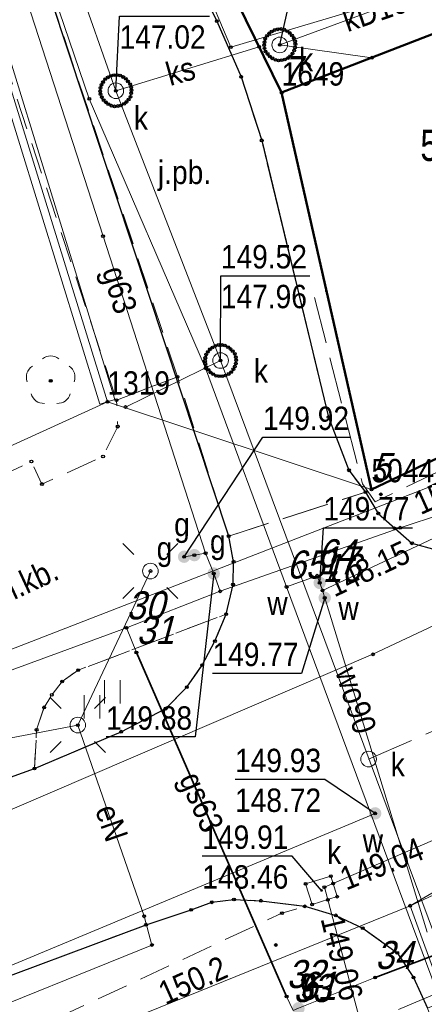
# Model space of a CAD drawing. Header units: metres. Extents: x 5551907 to 5556416, y 5709283 to 5712755.
# Tile 43 of 100: x 5554545 to 5554558, y 5710556 to 5710587. Entities that reach past the tile are written whole.
import ezdxf
from ezdxf.enums import TextEntityAlignment as Align

# ---------------------------------------------------------------- set-up
doc = ezdxf.new("R2010")
doc.units = ezdxf.units.M
for name, pattern in [('1.0_0.5', [1.5, 1, -0.5]), ('1.5_0.5', [2, 1.5, -0.5]), ('219-500', [0])]:
    doc.linetypes.add(name, pattern=pattern)
doc.layers.get('0').update_dxf_attribs({"color": 2, "lineweight": 5})
doc.styles.get("Standard").update_dxf_attribs({"font": 'Working1250', "width": 0.75})
doc.linetypes.add('otdn_500', pattern='A,5,0,[21,ksztalty.shx,S=0.5,R=0,X=0,Y=0]', length=5)

# ---------------------------------------------------------------- blocks, each defined once
blk = doc.blocks.new('PUNKTBUD')
at = {"color": 0}
blk.add_circle((0, 0), 0.045, dxfattribs=at)
blk = doc.blocks.new('203')
at = {"linetype": 'Continuous', "lineweight": 0}
h = blk.add_hatch(color=0, dxfattribs=at)
edge = h.paths.add_edge_path()
edge.add_arc((0, 0), 0.045, 0, 360)
blk = doc.blocks.new('US25')
at = {"linetype": 'Continuous', "lineweight": 0}
h = blk.add_hatch(color=0, dxfattribs=at)
edge = h.paths.add_edge_path()
edge.add_arc((0, 0), 0.2, 0, 360)
blk = doc.blocks.new('PW01')
at = {"linetype": 'Continuous', "lineweight": 13}
h = blk.add_hatch(color=0, dxfattribs=at)
edge = h.paths.add_edge_path()
edge.add_arc((0, 0), 0.045, 0, 360)
blk = doc.blocks.new('US22')
at = {"color": 0, "linetype": 'Continuous', "lineweight": 13}
blk.add_circle((0, 0), 0.25, dxfattribs=at)
blk = doc.blocks.new('TU04')
at = {"color": 0, "linetype": 'Continuous', "lineweight": 13}
for p, q in [((0, 0), (0, 0.75)), ((0.5, 0), (0.5, 0.75))]:
    blk.add_line(p, q, dxfattribs=at)
blk = doc.blocks.new('OP021')
at = {"linetype": 'Continuous', "lineweight": 13}
h = blk.add_hatch(color=0, dxfattribs=at)
edge = h.paths.add_edge_path()
edge.add_arc((0, 0), 0.05, 0, 360)
at = {"color": 0, "linetype": 'Continuous', "lineweight": 13}
for centre, start, end in [((0, 0.4), 49.272, 130.728), ((-0.38, 0.124), 121.308, 202.548), ((0.38, 0.124), 337.452, 58.692), ((-0.235, -0.324), 193.221, 274.871), ((0.235, -0.324), 265.129, 346.779)]:
    blk.add_arc(centre, 0.4, start, end, dxfattribs=at)
blk = doc.blocks.new('SM01')
at = {"color": 0, "linetype": 'Continuous', "lineweight": 13}
for p, q in [((-0.53, 0.531), (-0.883, 0.884)), ((0.531, 0.531), (0.884, 0.884)), ((-0.53, -0.53), (-0.883, -0.883)), ((0.531, -0.53), (0.884, -0.883))]:
    blk.add_line(p, q, dxfattribs=at)
blk.add_circle((0, 0), 0.25, dxfattribs=at)
blk = doc.blocks.new('PIKIETAW1891')
at = {"color": 0}
blk.add_circle((0, 0), 0.045, dxfattribs=at)
blk = doc.blocks.new('US15')
at = {"color": 0, "linetype": 'Continuous', "lineweight": 13}
blk.add_circle((0, 0), 0.25, dxfattribs=at)

msp = doc.modelspace()

# ---------------------------------------------------------------- linework, layer by layer
at = {"layer": '218-kontur użytku gruntowego', "color": 3, "linetype": 'CONTINUOUS', "lineweight": 18, "flags": 128}
for points in [[(5554549.6, 5710591.99), (5554553.04, 5710584.99)], [(5554553.04, 5710584.99), (5554549.6, 5710591.99)], [(5554547.45, 5710575.08), (5554542.87, 5710589.9)], [(5554542.87, 5710589.9), (5554547.45, 5710575.08)], [(5554553.04, 5710584.99), (5554555.92, 5710572.27)], [(5554555.92, 5710572.27), (5554553.04, 5710584.99)], [(5554555.92, 5710572.27), (5554566.39, 5710577.24)], [(5554566.39, 5710577.24), (5554555.92, 5710572.27)], [(5554520.36, 5710562.73), (5554547.45, 5710575.08)], [(5554547.45, 5710575.08), (5554520.36, 5710562.73)]]:
    msp.add_lwpolyline(points, dxfattribs=at)
at = {"layer": '219-działka ewidencyjna', "color": 7, "linetype": '219-500', "lineweight": 18, "flags": 128}
for points in [[(5554549.6, 5710591.99), (5554553.04, 5710584.99)], [(5554542.87, 5710589.9), (5554547.45, 5710575.08)], [(5554561.84, 5710588.36), (5554553.04, 5710584.99)], [(5554553.04, 5710584.99), (5554555.92, 5710572.27)], [(5554566.39, 5710577.24), (5554555.92, 5710572.27)], [(5554547.45, 5710575.08), (5554520.36, 5710562.73)], [(5554547.45, 5710575.08), (5554555.92, 5710572.27)]]:
    msp.add_lwpolyline(points, dxfattribs=at)
at = {"layer": '312-budynek ewidencyjny', "color": 7, "linetype": 'CONTINUOUS', "lineweight": 50, "flags": 128}
for points in [[(5554553.04, 5710584.99), (5554549.6, 5710591.99)], [(5554558.84, 5710587.24), (5554553.04, 5710584.99)], [(5554553.04, 5710584.99), (5554558.84, 5710587.24)], [(5554555.92, 5710572.27), (5554553.04, 5710584.99)], [(5554566.39, 5710577.24), (5554555.92, 5710572.27)]]:
    msp.add_lwpolyline(points, dxfattribs=at)
at = {"layer": 'chodnik', "color": 7, "linetype": '1.0_0.5', "lineweight": 18, "flags": 128}
for points in [[(5554530.05, 5710619.41), (5554536.9, 5710612.33), (5554538.94, 5710609.72), (5554540.25, 5710607.98), (5554541.46, 5710605.96), (5554548.74, 5710591.8), (5554550.96, 5710587.28), (5554551.74, 5710585.5), (5554552.4, 5710583.46), (5554554.54, 5710574.58), (5554555.2, 5710572.88), (5554555.73, 5710572.18), (5554556.14, 5710571.5), (5554557.22, 5710570.54), (5554558, 5710570.33), (5554558.91, 5710570.55), (5554570.69, 5710576.2), (5554582.84, 5710581.95), (5554584.47, 5710583.62), (5554584.05, 5710586.01), (5554575.05, 5710600.93), (5554573.43, 5710600.07), (5554576.91, 5710594.2), (5554577.31, 5710593.54), (5554578.9, 5710590.94), (5554582.58, 5710584.92), (5554566.39, 5710577.24), (5554555.92, 5710572.27), (5554553.04, 5710584.99), (5554549.6, 5710591.99), (5554546.51, 5710597.98), (5554542.07, 5710607.06), (5554540.4, 5710609.06), (5554537.53, 5710612.99), (5554535.31, 5710615.35), (5554530.03, 5710620.64)], [(5554549.7, 5710575.88), (5554545.15, 5710589.47), (5554544.69, 5710590.51), (5554543.98, 5710591.93), (5554537.74, 5710602.28), (5554534.64, 5710607.43), (5554534, 5710608.42), (5554533, 5710609.54), (5554527.96, 5710614.63), (5554526.47, 5710613.03), (5554535.75, 5710601.74), (5554542.87, 5710589.9), (5554547.74, 5710575.13)], [(5554504.27, 5710557.08), (5554505.62, 5710554.6), (5554506.33, 5710553.74), (5554514.14, 5710555.67), (5554521.77, 5710557.63), (5554531.12, 5710560.98), (5554538.6, 5710563.66), (5554539.59, 5710563.41), (5554540.11, 5710563.11), (5554540.64, 5710562.69), (5554541.28, 5710561.94), (5554545.11, 5710563.32), (5554545.18, 5710564.56), (5554545.42, 5710565.28), (5554545.67, 5710565.68), (5554546, 5710566.11), (5554546.51, 5710566.47), (5554551.26, 5710568.27), (5554551.48, 5710569.22), (5554551.5, 5710569.95), (5554551.34, 5710570.77), (5554549.7, 5710575.88), (5554547.74, 5710575.13), (5554547.78, 5710574.28), (5554547.31, 5710573.32), (5554545.35, 5710572.44), (5554545.01, 5710573.16), (5554543.06, 5710572.25), (5554543.39, 5710571.49), (5554539, 5710569.45), (5554538.66, 5710570.19), (5554536.81, 5710569.32), (5554537.11, 5710568.56), (5554532.73, 5710566.51), (5554532.39, 5710567.23), (5554530.58, 5710566.38), (5554530.9, 5710565.65), (5554526.29, 5710563.49), (5554525.95, 5710564.21), (5554524.14, 5710563.36), (5554524.46, 5710562.63), (5554520.86, 5710560.94), (5554507.75, 5710558.07), (5554507.38, 5710558.04), (5554506.97, 5710558.33), (5554506.51, 5710558.72)], [(5554443.41, 5710483.75), (5554443.48, 5710483.32), (5554444.89, 5710481.41), (5554456.15, 5710489.37), (5554463.92, 5710495.09), (5554471.81, 5710500.87), (5554478.92, 5710505.94), (5554487.22, 5710511.83), (5554494.74, 5710517.27), (5554502.24, 5710522.68), (5554509.44, 5710527.98), (5554517.53, 5710533.78), (5554523.91, 5710538.26), (5554526.95, 5710540.3), (5554530.39, 5710542.48), (5554529.99, 5710543.17), (5554531.67, 5710544.37), (5554540.15, 5710548.3), (5554542.17, 5710544.15), (5554543.16, 5710544.62), (5554541.6, 5710547.89), (5554545.78, 5710549.93), (5554545.46, 5710550.59), (5554552.12, 5710553.48), (5554553.39, 5710550.56), (5554546.96, 5710547.54), (5554547.39, 5710546.68), (5554550.44, 5710548.15), (5554556.72, 5710551.2), (5554557.91, 5710550.65), (5554560.57, 5710542.33), (5554562.25, 5710537.06), (5554562.95, 5710534.86), (5554564.19, 5710535.17), (5554563.68, 5710537.46), (5554563.06, 5710540.12), (5554562.14, 5710542.87), (5554557.72, 5710555.64), (5554557.27, 5710556.62), (5554556.75, 5710557.41), (5554555.64, 5710558.2), (5554554.78, 5710558.61), (5554553.78, 5710558.9), (5554553.05, 5710558.68), (5554534.16, 5710549.88), (5554521.64, 5710540.81), (5554505.22, 5710528.95), (5554488.48, 5710516.77), (5554467.28, 5710501.44), (5554443.47, 5710484.11)]]:
    msp.add_lwpolyline(points, close=True, dxfattribs=at)
at = {"layer": 'jezdnia', "color": 7, "linetype": '1.5_0.5', "lineweight": 18, "flags": 128}
for points in [[(5554551.74, 5710585.5), (5554550.96, 5710587.28), (5554548.74, 5710591.8), (5554541.46, 5710605.96), (5554540.25, 5710607.98), (5554538.94, 5710609.72), (5554536.9, 5710612.33), (5554530.05, 5710619.41), (5554527.96, 5710614.63), (5554533, 5710609.54), (5554534, 5710608.42), (5554534.64, 5710607.43), (5554537.74, 5710602.28), (5554543.98, 5710591.93), (5554544.69, 5710590.51), (5554545.15, 5710589.47), (5554551.34, 5710570.77), (5554555.73, 5710572.18), (5554555.2, 5710572.88), (5554554.54, 5710574.58), (5554552.4, 5710583.46)], [(5554412.43, 5710514.29), (5554408.24, 5710510.92), (5554418.66, 5710508.44), (5554419.59, 5710509.15), (5554420.38, 5710509.5), (5554421.46, 5710509.6), (5554422.36, 5710509.47), (5554423.16, 5710509.24), (5554423.89, 5710508.85), (5554424.46, 5710508.45), (5554428.69, 5710502.64), (5554439.05, 5710488.34), (5554439.27, 5710487.75), (5554439.32, 5710487.1), (5554439.14, 5710486.55), (5554438.1, 5710485.76), (5554437.65, 5710485.71), (5554436.85, 5710485.85), (5554441.68, 5710479.01), (5554444.19, 5710480.86), (5554442.45, 5710483.36), (5554443.47, 5710484.11), (5554467.28, 5710501.44), (5554488.48, 5710516.77), (5554505.22, 5710528.95), (5554521.64, 5710540.81), (5554534.16, 5710549.88), (5554542.28, 5710555.84), (5554542.73, 5710556.08), (5554548.69, 5710558.31), (5554550.14, 5710558.79), (5554550.8, 5710559.03), (5554551.51, 5710559.12), (5554552.37, 5710559.08), (5554553.78, 5710558.9), (5554554.78, 5710558.61), (5554555.64, 5710558.2), (5554556.75, 5710557.41), (5554557.27, 5710556.62), (5554557.72, 5710555.64), (5554562.19, 5710557.43), (5554562.14, 5710560.52), (5554558, 5710570.33), (5554557.22, 5710570.54), (5554556.66, 5710571.02), (5554556.14, 5710571.5), (5554555.73, 5710572.18), (5554551.34, 5710570.77), (5554551.5, 5710569.95), (5554551.48, 5710569.22), (5554551.26, 5710568.27), (5554550.9, 5710567.4), (5554550.49, 5710566.63), (5554550, 5710565.93), (5554549.32, 5710565.24), (5554547.89, 5710564.5), (5554545.11, 5710563.32), (5554541.28, 5710561.94), (5554534.34, 5710559.41), (5554531.12, 5710560.98), (5554521.77, 5710557.63), (5554514.14, 5710555.67), (5554512.15, 5710552.94), (5554509.31, 5710551.99), (5554508.96, 5710551.99), (5554508.15, 5710552.25), (5554507.64, 5710552.54), (5554506.95, 5710553.08), (5554506.33, 5710553.74), (5554505.62, 5710554.6), (5554504.27, 5710557.08), (5554503.76, 5710559.81), (5554500.07, 5710560.85), (5554495.64, 5710558.86), (5554496.41, 5710557.66), (5554496.92, 5710556.29), (5554497.23, 5710555.1), (5554497.4, 5710553.9), (5554497.47, 5710552.1), (5554497.29, 5710550.89), (5554497.03, 5710549.78), (5554496.59, 5710548.91), (5554496.04, 5710547.96), (5554495.73, 5710547.56), (5554494.8, 5710547.25), (5554491.67, 5710548.63), (5554486.93, 5710547.1), (5554485.39, 5710546.56), (5554480.26, 5710544.86), (5554478.27, 5710541.32), (5554476.06, 5710540.6), (5554472.16, 5710539.33), (5554470.22, 5710538.71), (5554468.48, 5710538.32), (5554467.02, 5710538.21), (5554465.68, 5710538.2), (5554464.68, 5710538.33), (5554463.62, 5710538.55), (5554462.32, 5710538.98), (5554460.78, 5710539.89), (5554459.64, 5710540.79), (5554459.04, 5710541.45), (5554456.35, 5710545.55), (5554450.55, 5710542.97), (5554450.88, 5710541.78), (5554451.08, 5710540.23), (5554451.01, 5710538.73), (5554450.66, 5710537.42), (5554450.07, 5710535.93), (5554449.39, 5710534.73), (5554448.6, 5710533.68), (5554447.4, 5710532.83), (5554442.88, 5710530.78), (5554440.1, 5710529.43), (5554437.5, 5710528.21), (5554433.01, 5710525.89), (5554428.59, 5710523.58), (5554424.16, 5710521.11), (5554422.19, 5710520.04), (5554421.57, 5710519.67), (5554417.2, 5710517.18), (5554414.65, 5710515.66)]]:
    msp.add_lwpolyline(points, close=True, dxfattribs=at)
at = {"layer": 'krawężnik', "color": 7, "linetype": 'CONTINUOUS', "lineweight": 25, "flags": 128}
for points in [[(5554530.05, 5710619.41), (5554536.9, 5710612.33), (5554538.94, 5710609.72), (5554540.25, 5710607.98), (5554541.46, 5710605.96), (5554548.74, 5710591.8), (5554550.96, 5710587.28), (5554551.74, 5710585.5), (5554552.4, 5710583.46), (5554554.54, 5710574.58), (5554555.2, 5710572.88), (5554555.73, 5710572.18), (5554556.14, 5710571.5), (5554557.22, 5710570.54), (5554558, 5710570.33), (5554558.91, 5710570.55), (5554570.69, 5710576.2), (5554582.84, 5710581.95), (5554584.47, 5710583.62), (5554584.05, 5710586.01), (5554575.05, 5710600.93)], [(5554551.34, 5710570.77), (5554545.15, 5710589.47), (5554544.69, 5710590.51), (5554543.98, 5710591.93), (5554537.74, 5710602.28), (5554534.64, 5710607.43), (5554534, 5710608.42), (5554533, 5710609.54), (5554527.96, 5710614.63)], [(5554504.27, 5710557.08), (5554505.62, 5710554.6), (5554506.33, 5710553.74), (5554506.95, 5710553.08), (5554507.64, 5710552.54), (5554508.15, 5710552.25), (5554508.96, 5710551.99), (5554509.31, 5710551.99), (5554512.15, 5710552.94), (5554514.14, 5710555.67), (5554521.77, 5710557.63), (5554531.12, 5710560.98), (5554534.34, 5710559.41), (5554541.28, 5710561.94), (5554545.11, 5710563.32), (5554547.89, 5710564.5), (5554549.32, 5710565.24), (5554550, 5710565.93), (5554550.49, 5710566.63), (5554550.9, 5710567.4), (5554551.26, 5710568.27), (5554551.48, 5710569.22), (5554551.5, 5710569.95), (5554551.34, 5710570.77)], [(5554444.89, 5710481.41), (5554444.19, 5710480.86), (5554442.45, 5710483.36), (5554443.47, 5710484.11), (5554467.28, 5710501.44), (5554488.48, 5710516.77), (5554505.22, 5710528.95), (5554521.64, 5710540.81), (5554534.16, 5710549.88), (5554542.28, 5710555.84), (5554542.73, 5710556.08), (5554548.69, 5710558.31), (5554550.14, 5710558.79), (5554550.8, 5710559.03), (5554551.51, 5710559.12), (5554552.37, 5710559.08), (5554553.78, 5710558.9), (5554554.78, 5710558.61), (5554555.64, 5710558.2), (5554556.75, 5710557.41), (5554557.27, 5710556.62), (5554557.72, 5710555.64)]]:
    msp.add_lwpolyline(points, dxfattribs=at)
at = {"layer": 'obudowa ochronna przewodu', "color": 7, "linetype": 'CONTINUOUS', "lineweight": 35, "flags": 128}
for points in [[(5554553.2, 5710556.01), (5554548.38, 5710567.04)], [(5554560.02, 5710558.11), (5554556.04, 5710556.62)]]:
    msp.add_lwpolyline(points, dxfattribs=at)
at = {"layer": 'przewód elektroenergetyczny podziemny', "color": 1, "linetype": 'CONTINUOUS', "lineweight": 18, "flags": 128}
for points in [[(5554556.79, 5710555.59), (5554569.67, 5710561.03), (5554576.34, 5710564.36), (5554575.78, 5710567.56), (5554581.33, 5710569.41), (5554592.35, 5710573.8), (5554592.67, 5710573.45), (5554598.77, 5710574.83), (5554605.31, 5710576.88), (5554609.3, 5710578.59), (5554621.07, 5710574.92), (5554632.35, 5710571.33), (5554633.76, 5710571.39), (5554648.72, 5710565.28)], [(5554488.21, 5710551.73), (5554495.52, 5710554.25), (5554496.52, 5710555.91), (5554506.2, 5710558.1), (5554534.18, 5710563.19), (5554562.31, 5710574.1)], [(5554546.5, 5710564.71), (5554548.83, 5710569.65)], [(5554470.04, 5710542.38), (5554475.04, 5710543.95), (5554497.65, 5710552.17), (5554504.66, 5710553.71), (5554506.65, 5710553.29), (5554509.98, 5710554), (5554512.88, 5710555.48), (5554519.63, 5710557.54), (5554531.7, 5710561.9), (5554546.5, 5710564.71)], [(5554495.34, 5710524.27), (5554496.21, 5710524.88), (5554520.08, 5710541.59), (5554534.41, 5710551.65), (5554542.42, 5710555.05), (5554548.88, 5710557.66), (5554548.63, 5710558.58), (5554546.5, 5710564.71)]]:
    msp.add_lwpolyline(points, dxfattribs=at)
at = {"layer": 'przewód gazowy', "color": 40, "linetype": 'CONTINUOUS', "lineweight": 18, "flags": 128}
for points in [[(5554551.07, 5710569), (5554550.86, 5710569.57), (5554550.6, 5710570.22), (5554547.31, 5710580.39), (5554544.51, 5710589.04), (5554543.57, 5710590.91), (5554533.45, 5710607.71), (5554532.65, 5710608.63), (5554531.56, 5710609.35), (5554526.69, 5710614.14), (5554513.31, 5710627.45), (5554508.9, 5710631.73), (5554506.88, 5710632.86), (5554498.68, 5710638.29), (5554494.54, 5710642.3), (5554491.65, 5710640.51), (5554490.8, 5710641.88), (5554488.82, 5710645.34)], [(5554589.03, 5710586.19), (5554588.85, 5710586.17), (5554576.93, 5710580.51), (5554570.9, 5710577.65), (5554569.93, 5710577.18), (5554561.28, 5710572.98), (5554558.2, 5710571.48), (5554556.84, 5710571.04), (5554551.07, 5710569)], [(5554549.91, 5710570.11), (5554550.24, 5710570.16), (5554550.6, 5710570.22)], [(5554548.06, 5710567.83), (5554551.07, 5710569)], [(5554458.63, 5710544.72), (5554459.19, 5710544.18), (5554460.34, 5710544.13), (5554464.63, 5710543.71), (5554473.57, 5710545.84), (5554492.46, 5710552.44), (5554496.44, 5710554.43), (5554504.73, 5710557.18), (5554535.09, 5710563.07), (5554548.06, 5710567.83)], [(5554562.99, 5710502.84), (5554565.89, 5710507.95), (5554567.24, 5710511.33), (5554567.72, 5710514.27), (5554568.05, 5710514.33), (5554572, 5710515.11), (5554572.23, 5710515.15), (5554572.34, 5710516.68), (5554570.52, 5710526.46), (5554569.44, 5710533.44), (5554568.78, 5710538.42), (5554568.31, 5710539.31), (5554565.27, 5710543.82), (5554560.34, 5710558.17), (5554560.02, 5710558.11), (5554556.04, 5710556.62), (5554553.58, 5710555.63), (5554553.41, 5710555.56), (5554553.2, 5710556.01), (5554548.38, 5710567.04), (5554548.06, 5710567.83)]]:
    msp.add_lwpolyline(points, dxfattribs=at)
at = {"layer": 'przewód kanalizacyjny', "color": 34, "linetype": 'CONTINUOUS', "lineweight": 18, "flags": 128}
for points in [[(5554403.43, 5710635.81), (5554421.1, 5710605.89), (5554436.67, 5710613.08), (5554452.64, 5710620.71), (5554475.58, 5710633.69), (5554493.24, 5710644.62), (5554505.33, 5710636.12), (5554511.32, 5710631.05), (5554532.54, 5710615.46), (5554538.01, 5710606.53), (5554542.3, 5710598.85), (5554545.18, 5710592.28), (5554547.72, 5710585.05), (5554551.08, 5710576.4), (5554560.88, 5710550.1), (5554563.42, 5710544.78), (5554570, 5710519.72), (5554571.02, 5710502.86)], [(5554536.82, 5710612.14), (5554544.41, 5710599.82), (5554548.75, 5710592.74), (5554551.41, 5710586.45), (5554559.5, 5710588.86), (5554560, 5710587.69)], [(5554552.98, 5710586.52), (5554562.92, 5710590.19)], [(5554547.72, 5710585.05), (5554552.32, 5710586.46)], [(5554552.98, 5710586.52), (5554555.93, 5710586.11)], [(5554558.8, 5710544.67), (5554558.09, 5710545.69), (5554554.41, 5710559.51), (5554560.08, 5710561.96), (5554575.12, 5710569.16), (5554589.68, 5710575.61), (5554614.47, 5710584.71)], [(5554548.03, 5710574.91), (5554551.08, 5710576.4)]]:
    msp.add_lwpolyline(points, dxfattribs=at)
at = {"layer": 'przewód kanalizacyjny - ob. projektowany', "color": 34, "linetype": '1.5_0.5', "lineweight": 18, "flags": 128}
msp.add_lwpolyline([(5554555.83, 5710563.62), (5554594.91, 5710580.59), (5554602.59, 5710559.95)], dxfattribs=at)
at = {"layer": 'przewód telekomunikacyjny podziemny', "color": 30, "linetype": 'CONTINUOUS', "lineweight": 18, "flags": 128}
for points in [[(5554374.01, 5710454.75), (5554369.95, 5710464.56), (5554368.86, 5710465.36), (5554380.31, 5710483.95), (5554389.55, 5710494.24), (5554395.67, 5710499.5), (5554427.9, 5710522.38), (5554455.78, 5710532.81), (5554483.92, 5710541.5), (5554524.38, 5710553.96), (5554539.21, 5710559.79), (5554555.97, 5710566.98), (5554585.2, 5710580.72), (5554598.19, 5710584.52), (5554607.28, 5710586.33), (5554615.01, 5710584.66), (5554643.84, 5710573.06)], [(5554557.16, 5710558.92), (5554574.23, 5710568.9), (5554594.38, 5710578.01), (5554614.47, 5710584.71)], [(5554605.5, 5710578.77), (5554599.17, 5710577.18), (5554581.58, 5710570.25), (5554557.16, 5710558.92)], [(5554538.34, 5710551.3), (5554557.16, 5710558.92)], [(5554566.22, 5710515.48), (5554568.6, 5710516.47), (5554565.03, 5710537.31), (5554557.16, 5710558.92)]]:
    msp.add_lwpolyline(points, dxfattribs=at)
at = {"layer": 'przewód telekomunikacyjny podziemny - ob. projektowany', "color": 30, "linetype": '1.5_0.5', "lineweight": 18, "flags": 128}
msp.add_lwpolyline([(5554574.63, 5710580.79), (5554556.04, 5710571.87), (5554555.63, 5710572.45), (5554554.06, 5710578.54), (5554554.48, 5710578.63)], dxfattribs=at)
at = {"layer": 'przewód wodociągowy', "color": 5, "linetype": 'CONTINUOUS', "lineweight": 18, "flags": 128}
for points in [[(5554490.54, 5710648.69), (5554493.68, 5710645.44), (5554505.75, 5710636.59), (5554511.87, 5710631.7), (5554529.21, 5710617.9), (5554531.99, 5710615.11), (5554537.27, 5710606.13), (5554541.5, 5710598.47), (5554544.47, 5710591.82), (5554546.87, 5710584.79), (5554550.6, 5710576.15), (5554553.2, 5710569.14)], [(5554585.77, 5710583.79), (5554554.35, 5710569.03)], [(5554554.35, 5710569.03), (5554554.26, 5710569.27), (5554554.18, 5710569.5), (5554553.2, 5710569.14)], [(5554553.2, 5710569.14), (5554560.24, 5710550.2), (5554562.17, 5710545.57), (5554563.5, 5710542.15), (5554569.08, 5710519.49), (5554570.3, 5710502.31), (5554570.67, 5710501.99)], [(5554554.35, 5710569.03), (5554554.42, 5710568.79), (5554557.71, 5710558.07)], [(5554556.04, 5710561.88), (5554535.46, 5710553.29), (5554511.24, 5710536.47), (5554507.09, 5710533.72), (5554491.27, 5710522.32), (5554469.63, 5710506.69), (5554453.15, 5710494.76)]]:
    msp.add_lwpolyline(points, dxfattribs=at)
at = {"layer": 'rzedna-Atr2', "color": 7, "flags": 128}
for points in [[(5554552.98, 5710586.52), (5554553.81, 5710590.2), (5554556.69, 5710590.2)], [(5554547.72, 5710585.05), (5554547.84, 5710587.44), (5554550.72, 5710587.44)], [(5554551.08, 5710576.4), (5554551.09, 5710579.12), (5554553.944, 5710579.12)], [(5554549.91, 5710570.11), (5554552.44, 5710573.94), (5554555.262, 5710573.94)], [(5554554.26, 5710569.27), (5554554.38, 5710571.04), (5554557.239, 5710571.04)], [(5554550.86, 5710569.57), (5554550.26, 5710564.33), (5554547.406, 5710564.33)], [(5554554.42, 5710568.79), (5554553.68, 5710566.37), (5554550.821, 5710566.37)], [(5554556.04, 5710561.88), (5554554.43, 5710562.97), (5554551.544, 5710562.97)], [(5554554.32, 5710559.41), (5554553.38, 5710560.51), (5554550.494, 5710560.51)]]:
    msp.add_lwpolyline(points, dxfattribs=at)
at = {"layer": 'studnia kanalizacyjna', "color": 34, "linetype": 'CONTINUOUS', "lineweight": 18, "flags": 128}
for points in [[(5554553.48, 5710586.54), (5554553.47, 5710586.44), (5554553.44, 5710586.34), (5554553.39, 5710586.24), (5554553.32, 5710586.16), (5554553.24, 5710586.1), (5554553.14, 5710586.05), (5554553.04, 5710586.03), (5554552.94, 5710586.02), (5554552.84, 5710586.04), (5554552.74, 5710586.09), (5554552.66, 5710586.15), (5554552.59, 5710586.23), (5554552.52, 5710586.31), (5554552.49, 5710586.41), (5554552.48, 5710586.51), (5554552.49, 5710586.61), (5554552.51, 5710586.71), (5554552.57, 5710586.81), (5554552.64, 5710586.89), (5554552.72, 5710586.95), (5554552.82, 5710587), (5554552.92, 5710587.02), (5554553.02, 5710587.03), (5554553.12, 5710587.01), (5554553.22, 5710586.96), (5554553.3, 5710586.9), (5554553.37, 5710586.82), (5554553.43, 5710586.74), (5554553.47, 5710586.64)], [(5554548.22, 5710585.07), (5554548.21, 5710584.97), (5554548.19, 5710584.86), (5554548.13, 5710584.77), (5554548.06, 5710584.69), (5554547.98, 5710584.63), (5554547.88, 5710584.58), (5554547.78, 5710584.56), (5554547.68, 5710584.55), (5554547.58, 5710584.57), (5554547.48, 5710584.62), (5554547.4, 5710584.68), (5554547.33, 5710584.75), (5554547.27, 5710584.84), (5554547.23, 5710584.94), (5554547.22, 5710585.04), (5554547.23, 5710585.14), (5554547.26, 5710585.24), (5554547.31, 5710585.33), (5554547.38, 5710585.42), (5554547.46, 5710585.48), (5554547.56, 5710585.53), (5554547.66, 5710585.55), (5554547.76, 5710585.55), (5554547.86, 5710585.54), (5554547.96, 5710585.49), (5554548.04, 5710585.43), (5554548.11, 5710585.35), (5554548.18, 5710585.26), (5554548.21, 5710585.17)], [(5554551.4, 5710576.77), (5554551.47, 5710576.7), (5554551.54, 5710576.61), (5554551.57, 5710576.51), (5554551.58, 5710576.41), (5554551.57, 5710576.31), (5554551.54, 5710576.21), (5554551.49, 5710576.12), (5554551.42, 5710576.03), (5554551.34, 5710575.97), (5554551.24, 5710575.92), (5554551.14, 5710575.9), (5554551.04, 5710575.9), (5554550.94, 5710575.91), (5554550.84, 5710575.96), (5554550.76, 5710576.02), (5554550.69, 5710576.1), (5554550.62, 5710576.19), (5554550.59, 5710576.29), (5554550.58, 5710576.39), (5554550.59, 5710576.49), (5554550.62, 5710576.59), (5554550.67, 5710576.68), (5554550.74, 5710576.76), (5554550.82, 5710576.82), (5554550.92, 5710576.87), (5554551.02, 5710576.9), (5554551.12, 5710576.9), (5554551.22, 5710576.88), (5554551.32, 5710576.83)]]:
    msp.add_lwpolyline(points, close=True, dxfattribs=at)
at = {"layer": 'trawnik', "color": 7, "linetype": '1.0_0.5', "lineweight": 18, "flags": 128}
msp.add_lwpolyline([(5554545.11, 5710563.32), (5554547.89, 5710564.5), (5554549.32, 5710565.24), (5554550, 5710565.93), (5554550.49, 5710566.63), (5554550.9, 5710567.4), (5554551.26, 5710568.27), (5554546.51, 5710566.47), (5554546, 5710566.11), (5554545.67, 5710565.68), (5554545.42, 5710565.28), (5554545.18, 5710564.56)], close=True, dxfattribs=at)
at = {"layer": 'właz do komory lub kanału', "color": 7, "linetype": 'CONTINUOUS', "lineweight": 18, "flags": 128}
msp.add_lwpolyline([(5554553.81, 5710559.62), (5554554.62, 5710559.87), (5554554.82, 5710559.21), (5554554.02, 5710558.96)], close=True, dxfattribs=at)
at = {"layer": 'ściana oporowa (linia)', "color": 0, "linetype": 'otdn_500', "lineweight": 18}
for q in [(5554543.102, 5710590.004), (5554547.45, 5710575.08)]:
    msp.add_line((5554547.689, 5710575.154), q, dxfattribs=at)
at = {"layer": 'ściana oporowa (linia)', "color": 0, "lineweight": 18}
for q in [(5554542.638, 5710589.796), (5554547.45, 5710575.08)]:
    msp.add_line((5554547.211, 5710575.006), q, dxfattribs=at)

# ---------------------------------------------------------------- block references
at = {"layer": '203-punkt graniczny', "color": 7, "linetype": 'CONTINUOUS', "lineweight": 18}
for p in [(5554553.04, 5710584.99), (5554547.45, 5710575.08), (5554555.92, 5710572.27)]:
    msp.add_blockref('203', p, dxfattribs=at)
at = {"layer": 'drzewo liściaste', "color": 94, "linetype": 'CONTINUOUS', "lineweight": 18}
msp.add_blockref('OP021', (5554545.63, 5710575.75), dxfattribs=at)
at = {"layer": 'latarnia', "color": 7, "linetype": 'CONTINUOUS', "lineweight": 18}
for p in [(5554548.83, 5710569.65), (5554546.5, 5710564.71)]:
    msp.add_blockref('SM01', p, dxfattribs=at)
at = {"layer": 'pikieta naturalna', "color": 7, "linetype": 'CONTINUOUS', "lineweight": 13}
for p in [(5554556.22, 5710572.11), (5554552.85, 5710557.66)]:
    msp.add_blockref('PW01', p, dxfattribs=at)
at = {"layer": 'Punkt budynku', "color": 5, "linetype": 'CONTINUOUS', "lineweight": 18}
for p in [(5554553.04, 5710584.99), (5554555.92, 5710572.27)]:
    msp.add_blockref('PUNKTBUD', p, dxfattribs=at)
at = {"layer": 'Punkt roboczy BDOT GESUT K1', "color": 6, "linetype": 'CONTINUOUS', "lineweight": 18}
for p in [(5554550.96, 5710587.28), (5554550.96, 5710587.28), (5554550.96, 5710587.28), (5554552.72, 5710586.95), (5554552.82, 5710587), (5554552.92, 5710587.02), (5554553.02, 5710587.03), (5554553.12, 5710587.01), (5554553.22, 5710586.96), (5554552.51, 5710586.71), (5554552.57, 5710586.81), (5554552.64, 5710586.89), (5554553.3, 5710586.9), (5554553.37, 5710586.82), (5554553.43, 5710586.74), (5554553.47, 5710586.64), (5554551.41, 5710586.45), (5554552.32, 5710586.46), (5554552.48, 5710586.51), (5554552.49, 5710586.61), (5554552.49, 5710586.41), (5554552.52, 5710586.31), (5554552.98, 5710586.52), (5554552.98, 5710586.52), (5554552.98, 5710586.52), (5554553.44, 5710586.34), (5554553.47, 5710586.44), (5554553.48, 5710586.54), (5554552.59, 5710586.23), (5554552.66, 5710586.15), (5554552.74, 5710586.09), (5554552.84, 5710586.04), (5554552.94, 5710586.02), (5554553.04, 5710586.03), (5554553.14, 5710586.05), (5554553.24, 5710586.1), (5554553.32, 5710586.16), (5554553.39, 5710586.24), (5554555.93, 5710586.11), (5554547.38, 5710585.42), (5554547.46, 5710585.48), (5554547.56, 5710585.53), (5554547.66, 5710585.55), (5554547.76, 5710585.55), (5554547.86, 5710585.54), (5554547.96, 5710585.49), (5554548.04, 5710585.43), (5554551.74, 5710585.5), (5554551.74, 5710585.5), (5554551.74, 5710585.5), (5554547.23, 5710585.14), (5554547.26, 5710585.24), (5554547.31, 5710585.33), (5554547.72, 5710585.05), (5554547.72, 5710585.05), (5554547.72, 5710585.05), (5554548.11, 5710585.35), (5554548.18, 5710585.26), (5554548.21, 5710585.17), (5554548.22, 5710585.07), (5554546.87, 5710584.79), (5554547.22, 5710585.04), (5554547.23, 5710584.94), (5554547.27, 5710584.84), (5554547.33, 5710584.75), (5554548.13, 5710584.77), (5554548.19, 5710584.86), (5554548.21, 5710584.97), (5554553.04, 5710584.99), (5554547.4, 5710584.68), (5554547.48, 5710584.62), (5554547.58, 5710584.57), (5554547.68, 5710584.55), (5554547.78, 5710584.56), (5554547.88, 5710584.58), (5554547.98, 5710584.63), (5554548.06, 5710584.69), (5554552.4, 5710583.46), (5554552.4, 5710583.46), (5554552.4, 5710583.46), (5554547.31, 5710580.39), (5554550.92, 5710576.87), (5554551.02, 5710576.9), (5554551.12, 5710576.9), (5554551.22, 5710576.88), (5554550.62, 5710576.59), (5554550.67, 5710576.68), (5554550.74, 5710576.76), (5554550.82, 5710576.82), (5554551.32, 5710576.83), (5554551.4, 5710576.77), (5554551.47, 5710576.7), (5554551.54, 5710576.61), (5554550.58, 5710576.39), (5554550.59, 5710576.49), (5554550.59, 5710576.29), (5554551.08, 5710576.4), (5554551.08, 5710576.4), (5554551.08, 5710576.4), (5554551.54, 5710576.21), (5554551.57, 5710576.51), (5554551.57, 5710576.31), (5554551.58, 5710576.41), (5554550.6, 5710576.15), (5554550.62, 5710576.19), (5554550.69, 5710576.1), (5554550.76, 5710576.02), (5554550.84, 5710575.96), (5554550.94, 5710575.91), (5554551.04, 5710575.9), (5554551.14, 5710575.9), (5554551.24, 5710575.92), (5554551.34, 5710575.97), (5554551.42, 5710576.03), (5554551.49, 5710576.12), (5554545.63, 5710575.75), (5554549.7, 5710575.88), (5554549.7, 5710575.88), (5554547.45, 5710575.08), (5554547.74, 5710575.13), (5554547.74, 5710575.13), (5554548.03, 5710574.91), (5554554.54, 5710574.58), (5554554.54, 5710574.58), (5554554.54, 5710574.58), (5554547.78, 5710574.28), (5554545.01, 5710573.16), (5554547.31, 5710573.32), (5554555.2, 5710572.88), (5554555.2, 5710572.88), (5554555.2, 5710572.88), (5554545.35, 5710572.44), (5554555.73, 5710572.18), (5554555.73, 5710572.18), (5554555.73, 5710572.18), (5554555.73, 5710572.18), (5554555.92, 5710572.27), (5554556.22, 5710572.11), (5554556.14, 5710571.5), (5554556.14, 5710571.5), (5554556.14, 5710571.5), (5554556.66, 5710571.02), (5554556.84, 5710571.04), (5554551.34, 5710570.77), (5554551.34, 5710570.77), (5554551.34, 5710570.77), (5554551.34, 5710570.77), (5554551.34, 5710570.77), (5554557.22, 5710570.54), (5554557.22, 5710570.54), (5554557.22, 5710570.54), (5554550.6, 5710570.22), (5554550.6, 5710570.22), (5554549.91, 5710570.11), (5554549.91, 5710570.11), (5554550.24, 5710570.16), (5554550.24, 5710570.16), (5554551.5, 5710569.95), (5554551.5, 5710569.95), (5554551.5, 5710569.95), (5554548.83, 5710569.65), (5554548.83, 5710569.65), (5554550.86, 5710569.57), (5554550.86, 5710569.57), (5554554.18, 5710569.5), (5554554.26, 5710569.27), (5554554.26, 5710569.27), (5554554.26, 5710569.27), (5554551.07, 5710569), (5554551.07, 5710569), (5554551.07, 5710569), (5554551.48, 5710569.22), (5554551.48, 5710569.22), (5554551.48, 5710569.22), (5554553.2, 5710569.14), (5554553.2, 5710569.14), (5554553.2, 5710569.14), (5554554.35, 5710569.03), (5554554.35, 5710569.03), (5554554.35, 5710569.03), (5554554.35, 5710569.03), (5554554.42, 5710568.79), (5554554.42, 5710568.79), (5554554.42, 5710568.79), (5554551.26, 5710568.27), (5554551.26, 5710568.27), (5554551.26, 5710568.27), (5554551.26, 5710568.27), (5554548.06, 5710567.83), (5554548.06, 5710567.83), (5554548.06, 5710567.83), (5554548.06, 5710567.83), (5554550.9, 5710567.4), (5554550.9, 5710567.4), (5554550.9, 5710567.4), (5554548.38, 5710567.04), (5554548.38, 5710567.04), (5554548.38, 5710567.04), (5554555.97, 5710566.98), (5554546.51, 5710566.47), (5554546.51, 5710566.47), (5554550.49, 5710566.63), (5554550.49, 5710566.63), (5554550.49, 5710566.63), (5554546, 5710566.11), (5554546, 5710566.11), (5554550, 5710565.93), (5554550, 5710565.93), (5554550, 5710565.93), (5554545.67, 5710565.68), (5554545.67, 5710565.68), (5554545.42, 5710565.28), (5554545.42, 5710565.28), (5554549.32, 5710565.24), (5554549.32, 5710565.24), (5554549.32, 5710565.24), (5554545.18, 5710564.56), (5554545.18, 5710564.56), (5554546.5, 5710564.71), (5554546.5, 5710564.71), (5554546.5, 5710564.71), (5554546.5, 5710564.71), (5554547.89, 5710564.5), (5554547.89, 5710564.5), (5554547.89, 5710564.5), (5554545.11, 5710563.32), (5554545.11, 5710563.32), (5554545.11, 5710563.32), (5554545.11, 5710563.32), (5554556.04, 5710561.88), (5554556.04, 5710561.88), (5554556.04, 5710561.88), (5554554.62, 5710559.87), (5554553.81, 5710559.62), (5554554.41, 5710559.51), (5554554.69, 5710559.63), (5554554.82, 5710559.21), (5554550.8, 5710559.03), (5554550.8, 5710559.03), (5554551.51, 5710559.12), (5554551.51, 5710559.12), (5554552.37, 5710559.08), (5554552.37, 5710559.08), (5554553.78, 5710558.9), (5554553.78, 5710558.9), (5554553.78, 5710558.9), (5554554.02, 5710558.96), (5554554.52, 5710559.11), (5554557.16, 5710558.92), (5554557.16, 5710558.92), (5554557.16, 5710558.92), (5554557.16, 5710558.92), (5554548.63, 5710558.58), (5554550.14, 5710558.79), (5554550.14, 5710558.79), (5554553.05, 5710558.68), (5554554.78, 5710558.61), (5554554.78, 5710558.61), (5554554.78, 5710558.61), (5554548.69, 5710558.31), (5554548.69, 5710558.31), (5554555.64, 5710558.2), (5554555.64, 5710558.2), (5554555.64, 5710558.2), (5554548.88, 5710557.66), (5554552.85, 5710557.66), (5554556.75, 5710557.41), (5554556.75, 5710557.41), (5554556.75, 5710557.41), (5554556.04, 5710556.62), (5554556.04, 5710556.62), (5554556.04, 5710556.62), (5554557.27, 5710556.62), (5554557.27, 5710556.62), (5554557.27, 5710556.62), (5554553.2, 5710556.01), (5554553.2, 5710556.01), (5554553.2, 5710556.01)]:
    msp.add_blockref('PIKIETAW1891', p, dxfattribs=at)
at = {"layer": 'rzedna', "color": 34, "linetype": 'CONTINUOUS', "lineweight": 18}
for p in [(5554552.98, 5710586.52), (5554547.72, 5710585.05), (5554551.08, 5710576.4), (5554554.69, 5710559.63), (5554554.32, 5710559.41), (5554554.52, 5710559.11)]:
    msp.add_blockref('PW01', p, dxfattribs=at)
at = {"layer": 'rzedna', "color": 40, "linetype": 'CONTINUOUS', "lineweight": 18}
for p in [(5554549.91, 5710570.11), (5554550.86, 5710569.57), (5554548.06, 5710567.83), (5554548.38, 5710567.04), (5554556.04, 5710556.62), (5554553.2, 5710556.01)]:
    msp.add_blockref('PW01', p, dxfattribs=at)
at = {"layer": 'rzedna', "color": 5, "linetype": 'CONTINUOUS', "lineweight": 18}
for p in [(5554554.26, 5710569.27), (5554554.42, 5710568.79)]:
    msp.add_blockref('PW01', p, dxfattribs=at)
at = {"layer": 'rzedna', "color": 7, "linetype": 'CONTINUOUS', "lineweight": 18}
for p in [(5554554.35, 5710569.03), (5554556.04, 5710561.88)]:
    msp.add_blockref('PW01', p, dxfattribs=at)
at = {"layer": 'studnia kanalizacyjna - ob. projektowany', "color": 34, "linetype": 'CONTINUOUS', "lineweight": 18}
msp.add_blockref('US15', (5554555.83, 5710563.62), dxfattribs=at)
at = {"layer": 'trawnik', "color": 7, "linetype": 'CONTINUOUS', "lineweight": 18}
for p in [(5554547.355, 5710565.406), (5554546.709, 5710564.919)]:
    msp.add_blockref('TU04', p, dxfattribs=at)
at = {"layer": 'właz do komory lub kanału - okrągły', "color": 7, "linetype": 'CONTINUOUS', "lineweight": 18}
for p in [(5554552.98, 5710586.52), (5554547.72, 5710585.05), (5554551.08, 5710576.4)]:
    msp.add_blockref('US22', p, dxfattribs=at)
at = {"layer": 'zasuwa lub zawór', "color": 40, "linetype": 'CONTINUOUS', "lineweight": 18}
for p in [(5554549.91, 5710570.11), (5554550.24, 5710570.16), (5554550.86, 5710569.57), (5554553.58, 5710555.63)]:
    msp.add_blockref('US25', p, dxfattribs=at)
at = {"layer": 'zasuwa lub zawór', "color": 5, "linetype": 'CONTINUOUS', "lineweight": 18}
for p in [(5554554.26, 5710569.27), (5554554.42, 5710568.79), (5554556.04, 5710561.88)]:
    msp.add_blockref('US25', p, dxfattribs=at)

# ---------------------------------------------------------------- texts
at = {"layer": '203-punkt graniczny-Atr103', "color": 7, "width": 0.9}
for s, p in [('1649', (5554553.04, 5710584.99)), ('1649', (5554553.04, 5710584.99)), ('1319', (5554547.45, 5710575.08)), ('1319', (5554547.45, 5710575.08)), ('5044', (5554555.92, 5710572.27)), ('5044', (5554555.92, 5710572.27))]:
    msp.add_text(s, height=0.75, dxfattribs=at).set_placement(p, align=Align.BOTTOM_LEFT)
at = {"layer": '211-numer działki ewidencyjnej', "color": 7, "linetype": 'CONTINUOUS', "lineweight": 18, "width": 0.79}
msp.add_text('533', height=1, dxfattribs=at).set_placement((5554557.49, 5710582.8))
at = {"layer": 'chodnik-Atr17', "color": 7, "width": 0.9}
msp.add_text('ch.kb.', height=0.75, rotation=24.924, dxfattribs=at).set_placement((5554543.77, 5710568.4))
at = {"layer": 'jezdnia-Atr17', "color": 7, "width": 0.9}
msp.add_text('j.pb.', height=0.75, dxfattribs=at).set_placement((5554549.07, 5710582.06))
at = {"layer": 'pikieta naturalna-Atr2', "color": 7, "width": 0.9}
for s, rotation, p in [('150.0', 24.269, (5554557.5, 5710571.44)), ('150.2', 24.083, (5554549.31, 5710555.73))]:
    msp.add_text(s, height=0.75, rotation=rotation, dxfattribs=at).set_placement(p)
at = {"layer": 'przewód elektroenergetyczny podziemny-Atr1', "color": 1, "width": 0.9}
msp.add_text('eN', height=0.75, rotation=289.16, dxfattribs=at).set_placement((5554547.4, 5710562.12), align=Align.MIDDLE_LEFT)
at = {"layer": 'przewód gazowy-Atr1', "color": 40, "width": 0.9}
for s, rotation, p in [('g63', 286.638, (5554547.63, 5710579.39)), ('gs63', 293.605, (5554550.08, 5710563.14))]:
    msp.add_text(s, height=0.75, rotation=rotation, dxfattribs=at).set_placement(p, align=Align.MIDDLE_LEFT)
at = {"layer": 'przewód kanalizacyjny-Atr1', "color": 34, "width": 0.9}
for s, rotation, p in [('kD100', 18.948, (5554555.03, 5710587.28)), ('ks', 15.724, (5554549.36, 5710585.56))]:
    msp.add_text(s, height=0.75, rotation=rotation, dxfattribs=at).set_placement(p, align=Align.MIDDLE_LEFT)
at = {"layer": 'przewód wodociągowy-Atr1', "color": 5, "width": 0.9}
msp.add_text('wo90', height=0.75, rotation=287.06, dxfattribs=at).set_placement((5554555.11, 5710566.54), align=Align.MIDDLE_LEFT)
at = {"layer": 'Punkt budynku-Atr104', "color": 5, "oblique": 15, "width": 0.9}
for s, p in [('7', (5554553.04, 5710584.99)), ('5', (5554555.92, 5710572.27))]:
    msp.add_text(s, height=0.9, dxfattribs=at).set_placement(p, align=Align.BOTTOM_LEFT)
at = {"layer": 'Punkt roboczy BDOT GESUT K1-Atr103', "color": 6, "oblique": 15, "width": 0.9}
for s, p in [('64', (5554554.18, 5710569.5)), ('65', (5554553.2, 5710569.14)), ('65', (5554553.2, 5710569.14)), ('65', (5554553.2, 5710569.14)), ('17', (5554554.26, 5710569.27)), ('17', (5554554.26, 5710569.27)), ('17', (5554554.26, 5710569.27)), ('16', (5554554.35, 5710569.03)), ('16', (5554554.35, 5710569.03)), ('16', (5554554.35, 5710569.03)), ('16', (5554554.35, 5710569.03)), ('15', (5554554.42, 5710568.79)), ('15', (5554554.42, 5710568.79)), ('30', (5554548.06, 5710567.83)), ('30', (5554548.06, 5710567.83)), ('30', (5554548.06, 5710567.83)), ('30', (5554548.06, 5710567.83)), ('31', (5554548.38, 5710567.04)), ('31', (5554548.38, 5710567.04)), ('31', (5554548.38, 5710567.04)), ('34', (5554556.04, 5710556.62)), ('34', (5554556.04, 5710556.62)), ('34', (5554556.04, 5710556.62)), ('32', (5554553.2, 5710556.01)), ('32', (5554553.2, 5710556.01)), ('32', (5554553.2, 5710556.01)), ('33', (5554553.41, 5710555.56)), ('33', (5554553.41, 5710555.56)), ('61', (5554553.58, 5710555.63)), ('61', (5554553.58, 5710555.63)), ('61', (5554553.58, 5710555.63))]:
    msp.add_text(s, height=0.9, dxfattribs=at).set_placement(p, align=Align.BOTTOM_LEFT)
at = {"layer": 'rzedna-Atr2', "color": 34, "width": 0.9}
for s, p in [('149.52', (5554551.09, 5710579.128)), ('149.91', (5554550.494, 5710560.518))]:
    msp.add_text(s, height=0.75, dxfattribs=at).set_placement(p, align=Align.BOTTOM_LEFT)
at = {"layer": 'rzedna-Atr2', "color": 40, "width": 0.9}
for s, p in [('149.92', (5554552.44, 5710573.948)), ('149.88', (5554547.406, 5710564.338))]:
    msp.add_text(s, height=0.75, dxfattribs=at).set_placement(p, align=Align.BOTTOM_LEFT)
at = {"layer": 'rzedna-Atr2', "color": 5, "width": 0.9}
for p in [(5554554.38, 5710571.048), (5554550.821, 5710566.378)]:
    msp.add_text('149.77', height=0.75, dxfattribs=at).set_placement(p, align=Align.BOTTOM_LEFT)
at = {"layer": 'rzedna-Atr2', "color": 7, "width": 0.9}
msp.add_text('149.93', height=0.75, dxfattribs=at).set_placement((5554551.544, 5710562.978), align=Align.BOTTOM_LEFT)
at = {"layer": 'rzedna-Atr2', "color": 34, "width": 0.9}
for s, rotation, p in [('149.04', 22.042, (5554554.97, 5710559.75)), ('149.06', 283.628, (5554554.65, 5710558.59))]:
    msp.add_text(s, height=0.75, rotation=rotation, dxfattribs=at).set_placement(p, align=Align.MIDDLE_LEFT)
at = {"layer": 'rzedna-Atr3', "color": 34, "width": 0.9}
for s, p in [('147.02', (5554547.84, 5710586.173)), ('147.96', (5554551.09, 5710577.853)), ('148.46', (5554550.494, 5710559.242))]:
    msp.add_text(s, height=0.75, dxfattribs=at).set_placement(p, align=Align.BOTTOM_LEFT)
at = {"layer": 'rzedna-Atr3', "color": 7, "width": 0.9}
msp.add_text('148.15', height=0.75, rotation=25.162, dxfattribs=at).set_placement((5554554.57, 5710569.14), align=Align.MIDDLE_LEFT)
msp.add_text('148.72', height=0.75, dxfattribs=at).set_placement((5554551.544, 5710561.702), align=Align.BOTTOM_LEFT)
at = {"layer": 'studnia kanalizacyjna - ob. projektowany-Atr17', "color": 34, "width": 0.9}
msp.add_text('k', height=0.75, dxfattribs=at).set_placement((5554556.54, 5710563.07))
at = {"layer": 'właz do komory lub kanału - okrągły-Atr17', "color": 7, "width": 0.9}
for p in [(5554553.6, 5710585.67), (5554548.3, 5710583.8), (5554552.15, 5710575.69)]:
    msp.add_text('k', height=0.75, dxfattribs=at).set_placement(p)
at = {"layer": 'właz do komory lub kanału-Atr17', "color": 7, "width": 0.9}
msp.add_text('k', height=0.75, dxfattribs=at).set_placement((5554554.5, 5710560.26))
at = {"layer": 'zasuwa lub zawór-Atr17', "color": 40, "width": 0.9}
for p in [(5554549.59, 5710570.77), (5554549.03, 5710570), (5554550.74, 5710570.22), (5554553.63, 5710556.17)]:
    msp.add_text('g', height=0.75, dxfattribs=at).set_placement(p)
at = {"layer": 'zasuwa lub zawór-Atr17', "color": 5, "width": 0.9}
for p in [(5554552.58, 5710568.24), (5554554.86, 5710568.08), (5554555.64, 5710560.63)]:
    msp.add_text('w', height=0.75, dxfattribs=at).set_placement(p)

doc.saveas('drawing.dxf')
